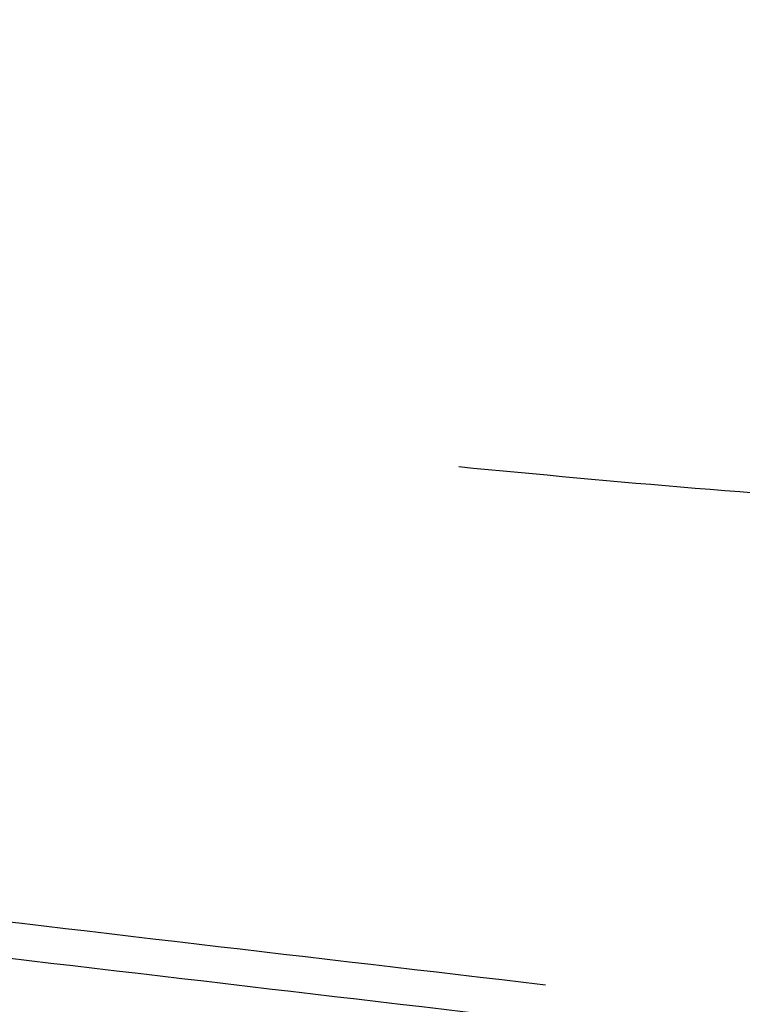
# Model space of a CAD drawing. Header units: millimetres. Extents: x -58 to 450, y 437 to 1028.
# Tile 146 of 256: x -38.392 to -37.853, y 496.149 to 496.884. Entities that reach past the tile are written whole.
import ezdxf

# ---------------------------------------------------------------- set-up
doc = ezdxf.new("R2010")
doc.units = ezdxf.units.MM
doc.layers.add('Calque 07', color=7, linetype='Continuous', true_color=0x834900)
doc.layers.add('chaise 2$Calque 05', color=7, linetype='Continuous', true_color=0x000000)

msp = doc.modelspace()

# ---------------------------------------------------------------- linework, layer by layer
at = {"layer": 'Calque 07'}
for points, weights in [([(-38.06467, 496.55073, 158.57089), (-34.14436, 496.09016, 157.92362), (-33.41955, 499.49787, 159.88873)], [1, 0.707107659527, 1]), ([(-37.93127, 495.7921, 159.91852), (-34.01097, 495.33155, 159.27126), (-33.30403, 498.84085, 161.0559)], [1, 0.707109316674, 1])]:
    msp.add_rational_spline(points, weights, degree=2, dxfattribs=at)
for points in [[(-38.36774, 498.52218, 260.38969), (-30.03706, 497.54343, 259.01427), (-21.70637, 496.56469, 257.63885)], [(-54.6614, 498.12141, 161.98833), (-46.33072, 497.14273, 160.61289), (-38.00003, 496.16405, 159.23744)], [(-43.96597, 496.83784, 227.68086), (-35.63529, 495.85911, 226.30543), (-27.30461, 494.88038, 224.92999)], [(-44.66685, 496.63004, 223.58362), (-36.33617, 495.65132, 222.20819), (-28.00549, 494.6726, 220.83275)], [(-45.36979, 496.42188, 219.47421), (-37.03911, 495.44316, 218.09877), (-28.70843, 494.46444, 216.72333)], [(-54.25508, 496.35315, 165.70748), (-45.92439, 495.37449, 164.33204), (-37.5937, 494.39583, 162.95659)]]:
    msp.add_open_spline(points, degree=2, dxfattribs=at)
at = {"layer": 'chaise 2$Calque 05'}
msp.add_open_spline([(51.81509, 446.87856, 583.59469), (46.22897, 447.2555, 584.22584), (35.02597, 448.99967, 585.54316), (18.87064, 454.52231, 587.61198), (3.83042, 462.84692, 589.71194), (-9.53106, 473.68929, 591.73959), (-20.78534, 486.71318, 593.58345), (-29.56502, 501.5091, 595.11931), (-35.55364, 517.54886, 596.21633), (-37.57744, 528.73674, 596.58405), (-38.08135, 534.33769, 596.6632)], degree=3, knots=[5.021921, 5.021921, 5.021921, 5.021921, 166.424615, 330.546915, 494.963036, 659.679164, 824.447361, 989.461503, 1154.66937, 1318.029996, 1318.029996, 1318.029996, 1318.029996], dxfattribs=at)

doc.saveas('drawing.dxf')
